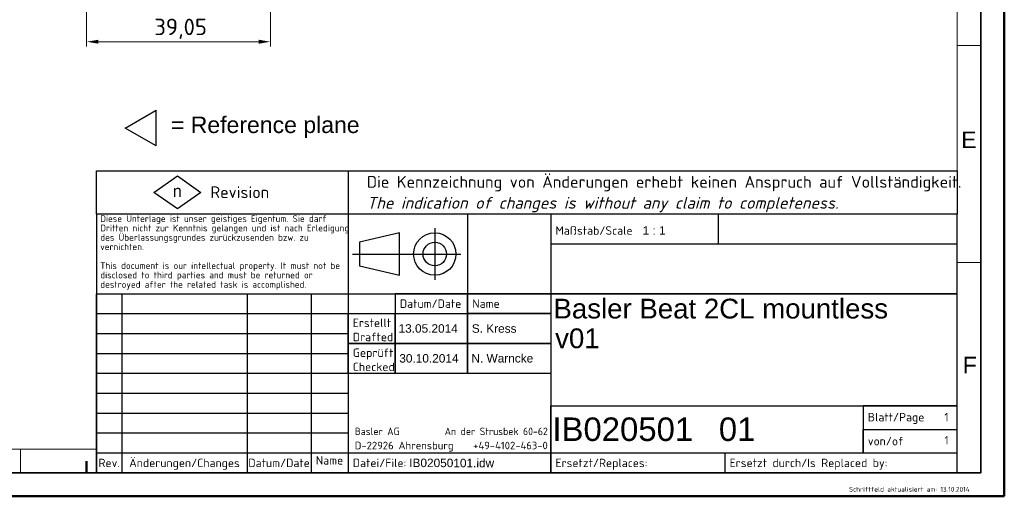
# Model space of a CAD drawing. Header units: millimetres. Extents: x 0 to 420, y 0 to 297.
# Tile 15 of 33: x 211 to 420, y 0 to 101. Entities that reach past the tile are written whole.
import ezdxf
from ezdxf.enums import TextEntityAlignment as Align

# ---------------------------------------------------------------- set-up
doc = ezdxf.new("R2010")
doc.units = ezdxf.units.MM
doc.layers.get('0').update_dxf_attribs({"lineweight": 25})
for name, color, linetype, lineweight in [('001', 7, 'Continuous', 50), ('Bemaßung (ISO)', 7, 'Continuous', 18), ('RAHM2', 7, 'Continuous', 25), ('RAHM3', 7, 'Continuous', 25), ('Rahmen (ISO)', 7, 'Continuous', 70), ('Skizziergeometrie (ISO)', 7, 'Continuous', 25), ('Symbol (ISO)', 7, 'Continuous', 18), ('Symbole(DIN) 2', 7, 'Continuous', 25), ('Titel (ISO)', 7, 'Continuous', 35)]:
    doc.layers.add(name, color=color, linetype=linetype, lineweight=lineweight)
doc.layers.add('Skizziergeometrie (ISO) rot', color=1, linetype='Continuous', lineweight=25, true_color=0xff0000)
doc.layers.add('Symbole(DIN)', color=3, linetype='Continuous', lineweight=25, true_color=0x00ff00)
doc.styles.add('Aktuell-DIN', font='arial.ttf')
doc.styles.add('Notiztext (DIN)', font='isocpeur.ttf')
doc.styles.get("Standard").update_dxf_attribs({"font": 'isocpeur.ttf'})
doc.styles.add('Textstil17', font='isocpeur.ttf', dxfattribs={"width": 1.030042})
doc.styles.add('Textstil19', font='isocpeur.ttf', dxfattribs={"width": 0.963071})
doc.styles.add('Textstil32', font='arial.ttf')
doc.styles.add('Textstil35', font='arial.ttf')
doc.styles.add('Textstil38', font='arial.ttf')
doc.styles.add('Textstil70', font='arial.ttf', dxfattribs={"width": 0.85})
doc.styles.add('Textstil73', font='arial.ttf', dxfattribs={"width": 0.8})
doc.styles.add('Textstil76', font='arial.ttf', dxfattribs={"width": 0.6})
doc.styles.add('Textstil80', font='arial.ttf', dxfattribs={"width": 0.6})
doc.styles.add('Textstil81', font='arial.ttf')
doc.styles.add('Textstil88', font='isocpeur.ttf')
doc.styles.add('Textstil89', font='arial.ttf')
doc.styles.add('Textstil90', font='isocpeur.ttf', dxfattribs={"width": 0.8})
doc.styles.add('Textstil91', font='isocpeur.ttf')
doc.dimstyles.new('Standard (DIN)', dxfattribs={"dimtxt": 3.5, "dimasz": 2.5, "dimexe": 1, "dimexo": 0, "dimgap": 0.7, "dimtad": 1, "dimtoh": 1, "dimrnd": 1e-08, "dimtxsty": 'Notiztext (DIN)', "dimcen": 0.09, "dimdle": 10, "dimclrd": 256, "dimclre": 256, "dimclrt": 256, "dimazin": 2, "dimtfac": 0.514286, "dimtdec": 4, "dimtmove": 0, "dimatfit": 3, "dimfxl": 1, "dimtolj": 1, "dimlwd": -1, "dimlwe": -1, "dimarcsym": 0})

# ---------------------------------------------------------------- blocks, each defined once
blk = doc.blocks.new('Spezielle Angaben')
at = {"layer": 'Skizziergeometrie (ISO)'}
for p, q in [((0, 0), (6.58, 3.8)), ((6.58, -3.8), (6.58, 3.8)), ((6.58, -3.8), (0, 0))]:
    blk.add_line(p, q, dxfattribs=at)
at = {"layer": 'Symbole(DIN) 2', "color": 7, "style": 'Aktuell-DIN'}
blk.add_attdef('Angaben:', text='', height=3.5, dxfattribs=at).set_placement((10, 2.5), align=Align.TOP_LEFT)
at = {"layer": 'Symbole(DIN) 2', "color": 7, "style": 'Textstil35'}
blk.add_attdef('Position:', text='', height=2.5, dxfattribs=at).set_placement((2.5, 0), align=Align.MIDDLE_LEFT)
blk = doc.blocks.new('*D42')
at = {"layer": 'Bemaßung (ISO)', "transparency": 16777216}
for p, q in [((264.08, 125.8), (264.08, 95.63)), ((225.03, 123.03), (225.03, 95.63)), ((227.53, 96.63), (261.58, 96.63))]:
    blk.add_line(p, q, dxfattribs=at)
for points in [[(227.53, 97.05), (227.53, 96.21), (225.03, 96.63)], [(261.58, 97.05), (261.58, 96.21), (264.08, 96.63)]]:
    blk.add_solid(points, dxfattribs=at)
at = {"layer": 'Defpoints', "color": 0, "transparency": 16777216}
for p in [(264.08, 125.8), (225.03, 123.03), (264.08, 96.63)]:
    blk.add_point(p, dxfattribs=at)
at = {"layer": 'Bemaßung (ISO)', "transparency": 16777216, "insert": (239.4, 101.53), "char_height": 3.5, "attachment_point": 1, "style": 'Notiztext (DIN)'}
blk.add_mtext('\\A1;39,05', dxfattribs=at)
blk = doc.blocks.new('*D46')
at = {"layer": 'Bemaßung (ISO)', "transparency": 16777216}
for p, q in [((328.11, 136.85), (328.29, 136.85)), ((328.2, 136.76), (328.2, 136.94)), ((311.26, 112.7), (326.02, 133.74)), ((268.72, 112.7), (311.26, 112.7))]:
    blk.add_line(p, q, dxfattribs=at)
blk.add_solid([(325.68, 133.98), (326.36, 133.5), (327.46, 135.79)], dxfattribs=at)
at = {"layer": 'Defpoints', "color": 0, "transparency": 16777216}
for p in [(328.95, 137.92), (327.46, 135.79)]:
    blk.add_point(p, dxfattribs=at)
at = {"layer": 'Bemaßung (ISO)', "transparency": 16777216, "insert": (268.72, 117.95), "char_height": 3.5, "attachment_point": 1, "style": 'Notiztext (DIN)'}
blk.add_mtext('\\A1; 4x M2,5; 3,3 deep', dxfattribs=at)
blk = doc.blocks.new('*D47')
at = {"layer": 'Bemaßung (ISO)', "transparency": 16777216}
for p, q in [((328.58, 127.17), (328.76, 127.17)), ((328.67, 127.08), (328.67, 127.26)), ((309.88, 103.45), (325.88, 123.65)), ((270.66, 103.45), (309.88, 103.45))]:
    blk.add_line(p, q, dxfattribs=at)
blk.add_solid([(325.55, 123.9), (326.21, 123.39), (327.43, 125.61)], dxfattribs=at)
at = {"layer": 'Defpoints', "color": 0, "transparency": 16777216}
for p in [(329.92, 128.74), (327.43, 125.61)]:
    blk.add_point(p, dxfattribs=at)
at = {"layer": 'Bemaßung (ISO)', "transparency": 16777216, "insert": (270.66, 108.7), "char_height": 3.5, "attachment_point": 1, "style": 'Notiztext (DIN)'}
blk.add_mtext('\\A1; 4x M4; 6,3 deep', dxfattribs=at)
blk = doc.blocks.new('Ränder Basler-A3')
at = {"layer": '001'}
for p, q in [((420, 297), (420, 0)), ((225, 7.5), (225, 5)), ((420, 0), (0, 0))]:
    blk.add_line(p, q, dxfattribs=at)
at = {"layer": '001', "color": 7, "linetype": 'Continuous', "lineweight": 35}
for p, q in [((415, 292), (415, 5)), ((415, 5), (5, 5))]:
    blk.add_line(p, q, dxfattribs=at)
at = {"layer": '001', "color": 7, "linetype": 'Continuous', "lineweight": 18}
for p, q in [((410, 287), (410, 5)), ((227, 10), (10, 10)), ((211, 10), (211, 5))]:
    blk.add_line(p, q, dxfattribs=at)
at = {"layer": 'Rahmen (ISO)', "color": 7, "linetype": 'Continuous', "lineweight": 18}
for p, q in [((415, 95.83), (410, 95.83)), ((415, 49.67), (410, 49.67))]:
    blk.add_line(p, q, dxfattribs=at)
at = {"layer": 'Symbole(DIN)', "color": 250, "true_color": 0x3f3f3f, "char_height": 3.5, "attachment_point": 4, "style": 'Aktuell-DIN'}
for s, insert in [('\\fArial|b0|i0;E', (410.84, 75.79)), ('\\fArial|b0|i0;F', (411.17, 27.91))]:
    blk.add_mtext(s, dxfattribs=dict(at, insert=insert))
blk = doc.blocks.new('Schriftfelder Basler')
for p, q in [((-182.88, 54.99), (-182.88, 38.07)), ((0, 54.99), (-182.88, 54.99)), ((0, 0), (0, 54.99)), ((-182.88, 0), (-182.88, 4.23)), ((-182.88, 0), (-177.48, 0))]:
    blk.add_line(p, q)
at = {"layer": 'RAHM2'}
for p, q in [((-104.03, 54.99), (-104.03, 38.07)), ((-50.8, 54.99), (-50.8, 48.66)), ((-118.5, 51), (-127, 49)), ((-118.5, 42), (-118.5, 51)), ((-111, 52), (-111, 41)), ((-127, 49), (-127, 44)), ((-86.36, 48.66), (0, 48.66)), ((-128.5, 46.5), (-105.5, 46.5)), ((-127, 44), (-118.5, 42)), ((-177.48, 38.07), (-177.48, 0)), ((-150.88, 38.07), (-150.88, 0)), ((-137.28, 38.07), (-137.28, 0)), ((-119.43, 38.07), (-119.43, 33.84)), ((-182.88, 33.84), (-104.03, 33.84)), ((-182.88, 29.61), (-129.43, 29.61)), ((-182.88, 25.38), (-129.43, 25.38)), ((-182.88, 21.15), (-129.43, 21.15)), ((-129.43, 21.15), (-86.36, 21.15)), ((-182.88, 16.92), (-129.43, 16.92)), ((-182.88, 12.69), (-129.43, 12.69)), ((-20, 14.23), (-20, 9.23)), ((-182.88, 8.46), (-129.43, 8.46)), ((-20, 9.23), (0, 9.23)), ((-182.88, 4.23), (0, 4.23))]:
    blk.add_line(p, q, dxfattribs=at)
for radius in [4.5, 2.5]:
    blk.add_circle((-111, 46.5), radius, dxfattribs=at)
at = {"layer": 'RAHM3'}
for p, q in [((-182.88, 64.19), (0, 64.19)), ((-182.88, 54.99), (-182.88, 64.19)), ((-129.43, 64.19), (-129.43, 54.99)), ((0, 64.19), (0, 54.99)), ((0, 54.99), (-182.88, 54.99)), ((-129.43, 54.99), (-129.43, 33.84)), ((-86.36, 54.99), (-86.36, 14.23)), ((-182.88, 38.07), (-119.43, 38.07)), ((-129.43, 21.15), (-129.43, 0)), ((-86.36, 14.23), (-20, 14.23)), ((-49.36, 4.23), (-49.36, 0))]:
    blk.add_line(p, q, dxfattribs=at)
at = {"layer": 'Skizziergeometrie (ISO) rot'}
for p, q in [((-170.68, 59.59), (-165.68, 63.09)), ((-165.68, 63.09), (-160.68, 59.59)), ((-165.68, 56.09), (-170.68, 59.59)), ((-160.68, 59.59), (-165.68, 56.09))]:
    blk.add_line(p, q, dxfattribs=at)
at = {"layer": 'Titel (ISO)'}
for p, q in [((-182.88, 38.07), (-182.88, 0)), ((-119.43, 38.07), (-104.03, 38.07)), ((-104.03, 38.07), (-104.03, 21.15)), ((-104.03, 38.07), (-86.36, 38.07)), ((-86.36, 38.07), (0, 38.07)), ((-129.43, 33.84), (-129.43, 27.5)), ((-119.43, 33.84), (-119.43, 29.61)), ((-104.03, 33.84), (-86.36, 33.84)), ((-119.43, 29.61), (-119.43, 25.38)), ((-129.43, 27.5), (-86.36, 27.5)), ((-129.43, 27.5), (-129.43, 21.15)), ((-119.43, 25.38), (-119.43, 21.15)), ((-86.36, 14.23), (-86.36, 4.23)), ((-20, 14.23), (0, 14.23)), ((-20, 9.23), (-20, 4.23)), ((-86.36, 4.23), (-86.36, 0)), ((-177.48, 0), (-150.88, 0)), ((-150.88, 0), (-137.28, 0)), ((-137.28, 0), (-129.43, 0)), ((-129.43, 0), (0, 0))]:
    blk.add_line(p, q, dxfattribs=at)
at = {"layer": 'RAHM2', "style": 'Textstil88'}
for s, p in [('Maßstab/Scale', (-85.36, 50.6)), ('Datei/File:', (-128.43, 1.2)), ('Ersetzt/Replaces:', (-85.36, 1.2)), ('Ersetzt durch/Is Replaced by:', (-48.36, 1.2))]:
    blk.add_text(s, height=1.8, dxfattribs=at).set_placement(p)
for s, p in [('Datum/Date', (-118.43, 35.96)), ('Name', (-103.03, 35.96)), ('von/of', (-19, 6.73))]:
    blk.add_text(s, height=1.8, dxfattribs=at).set_placement(p, align=Align.MIDDLE_LEFT)
at = {"layer": 'RAHM2'}
for s, style, width, p, p2 in [('Basler AG          An der Strusbek 60-62', 'Textstil19', 0.963346, (-128, 8), (-87, 8)), ('D-22926 Ahrensburg    +49-4102-463-0', 'Textstil17', 1.029117, (-128, 5), (-87, 5))]:
    blk.add_text(s, height=1.6, dxfattribs=dict(at, style=style, width=width)).set_placement(p, p2, align=Align.FIT)
at = {"layer": 'RAHM2', "style": 'Textstil88'}
for s, p in [('Rev.', (-180.18, 1.2)), ('Änderungen/Changes', (-164.18, 1.2)), ('Datum/Date', (-144.08, 1.2))]:
    blk.add_text(s, height=1.8, dxfattribs=at).set_placement(p, align=Align.CENTER)
blk.add_text('Name', height=1.8, dxfattribs=at).set_placement((-133.36, 1.2), align=Align.BOTTOM_CENTER)
at = {"layer": 'RAHM2', "char_height": 1.8, "attachment_point": 4}
for s, insert, width in [('\\fISOCPEUR|b0|i0;\\H1.8000;Erstellt\\PDrafted', (-128.43, 30.37), 9.4026), ('\\fISOCPEUR|b0|i0;\\H1.8000;Geprüft\\PChecked', (-128.43, 24.02), 8.6343)]:
    blk.add_mtext(s, dxfattribs=dict(at, insert=insert, width=width))
at = {"layer": 'Symbol (ISO)', "insert": (-125.43, 63.09), "char_height": 2.5, "attachment_point": 1, "line_spacing_factor": 1.068348, "style": 'Notiztext (DIN)'}
blk.add_mtext('\\fISOCPEUR|b0|i0;\\H2.5000;Die Kennzeichnung von Änderungen erhebt keinen Anspruch auf Vollständigkeit.\\P\\fISOCPEUR|b0|i1;\\H2.5000;The indication of changes is without any claim to completeness.', dxfattribs=at)
at = {"layer": 'Symbol (ISO)', "color": 7, "insert": (-158.68, 60.89), "char_height": 2.5, "attachment_point": 1, "style": 'Notiztext (DIN)'}
blk.add_mtext('\\fISOCPEUR|b0|i0;\\H2.5000;Revision', dxfattribs=at)
at = {"layer": 'Symbol (ISO)', "color": 1, "true_color": 0xff0000, "insert": (-166.68, 61.14), "char_height": 2.5, "attachment_point": 1, "style": 'Notiztext (DIN)'}
blk.add_mtext('\\fArial|b0|i0;\\H2.5000;n', dxfattribs=at)
at = {"layer": 'Titel (ISO)', "style": 'Textstil88'}
blk.add_text('Blatt/Page', height=1.8, dxfattribs=at).set_placement((-19, 12.73), align=Align.TOP_LEFT)
at = {"layer": 'Titel (ISO)', "insert": (-182.08, 46.82), "char_height": 1.4, "width": 52.7558, "attachment_point": 4, "line_spacing_factor": 0.857143, "style": 'Notiztext (DIN)'}
blk.add_mtext('\\fISOCPEUR|b0|i0;\\H1.4000;Diese Unterlage ist unser geistiges Eigentum. Sie darf Dritten nicht zur Kenntnis gelangen und ist nach Erledigung des Überlassungsgrundes zurückzusenden bzw. zu vernichten.\\P \\PThis document is our intellectual property. It must not be disclosed to third parties and must be returned or destroyed after the related task is accomplished.', dxfattribs=at)
at = {"layer": 'Titel (ISO)', "insert": (-116.43, 1.2), "char_height": 1.8, "width": 25.0175, "attachment_point": 7, "rotation": 359.8098, "style": 'Notiztext (DIN)'}
blk.add_mtext('\\fArial|b0|i0;\\H1.8000;IB02050101.idw', dxfattribs=at)
at = {"layer": 'Titel (ISO)', "color": 9, "true_color": 0xc0c0c0, "insert": (-23, -3), "char_height": 1, "attachment_point": 1, "style": 'Notiztext (DIN)'}
blk.add_mtext('\\fISOCPEUR|b0|i0;\\H1.0000;Schriftfeld aktualisiert am: 13.10.2014', dxfattribs=at)
at = {"layer": 'Titel (ISO)'}
for tag, p, height, style in [('FirstViewScale_001', (-66.85, 50.6), 1.8, 'Textstil89'), ('SPI_Zeichnungsname_001', (-85.79, 32.8), 4.2, 'Textstil81'), ('SPI_Anlagedatum_001', (-118.7, 29.78), 1.8, 'Textstil89'), ('SPI_Anleger_001', (-103.14, 29.77), 1.8, 'Textstil89'), ('SPI_Zeichnungsname_002', (-85.43, 26.49), 4.2, 'Textstil81'), ('SPI_Pruefdatum_001', (-118.54, 23.43), 1.8, 'Textstil89'), ('SPI_Pruefer_001', (-103.22, 23.44), 1.8, 'Textstil89'), ('Blattnummer_001', (-2.72, 10.94), 1.79, 'Textstil91'), ('SPI_Zeichnungsnr_001', (-86.01, 6.76), 5, 'Textstil32'), ('SPI_Version_001', (-50.65, 6.76), 5, 'Textstil32'), ('Anzahl_Blätter_001', (-2.72, 6.01), 1.8, 'Textstil88')]:
    blk.add_attdef(tag, p, '', height=height, dxfattribs=dict(at, style=style))
at = {"layer": 'Titel (ISO)', "style": 'Textstil88'}
for tag, p in [('SPI_Halbzeug1', (-85.36, 47.66)), ('SPI_Werkstoff', (-43.36, 47.66))]:
    blk.add_attdef(tag, text='', height=1.8, dxfattribs=at).set_placement(p, align=Align.TOP_LEFT)
at = {"layer": 'Titel (ISO)'}
for tag, height, style, width, p in [('SPI_Halbzeug2', 1.8, 'Textstil90', 0.8, (-85.36, 39.07)), ('8SPI_Aenderung', 1.5, 'Textstil80', 0.6, (-176.98, 34.34)), ('8SPI_Pruefdatum', 2, 'Textstil73', 0.8, (-150.38, 34.34)), ('8SPI_Pruefer', 2, 'Textstil76', 0.6, (-136.78, 34.34)), ('7SPI_Aenderung', 1.5, 'Textstil80', 0.6, (-176.98, 30.11)), ('7SPI_Pruefdatum', 2, 'Textstil73', 0.8, (-150.38, 30.11)), ('7SPI_Pruefer', 2, 'Textstil76', 0.6, (-136.78, 30.11)), ('6SPI_Aenderung', 1.5, 'Textstil80', 0.6, (-176.98, 25.88)), ('6SPI_Pruefdatum', 2, 'Textstil73', 0.8, (-150.38, 25.88)), ('6SPI_Pruefer', 2, 'Textstil76', 0.6, (-136.78, 25.88)), ('5SPI_Aenderung', 1.5, 'Textstil80', 0.6, (-176.98, 21.65)), ('5SPI_Pruefdatum', 2, 'Textstil73', 0.8, (-150.38, 21.65)), ('5SPI_Pruefer', 2, 'Textstil76', 0.6, (-136.78, 21.65)), ('4SPI_Aenderung', 1.5, 'Textstil80', 0.6, (-176.98, 17.42)), ('4SPI_Pruefdatum', 2, 'Textstil73', 0.8, (-150.38, 17.42)), ('4SPI_Pruefer', 2, 'Textstil76', 0.6, (-136.78, 17.42)), ('3SPI_Aenderung', 1.5, 'Textstil80', 0.6, (-176.98, 13.19)), ('3SPI_Pruefdatum', 2, 'Textstil70', 0.85, (-150.38, 13.19)), ('3SPI_Pruefer', 2, 'Textstil76', 0.6, (-136.78, 13.19)), ('2SPI_Aenderung', 1.5, 'Textstil80', 0.6, (-176.98, 8.96)), ('2SPI_Pruefdatum', 2, 'Textstil73', 0.8, (-150.38, 8.96)), ('2SPI_Pruefer', 2, 'Textstil76', 0.6, (-136.78, 8.96)), ('1SPI_Aenderung', 1.5, 'Textstil80', 0.6, (-176.98, 4.73)), ('1SPI_Pruefdatum', 2, 'Textstil73', 0.8, (-150.38, 4.73)), ('1SPI_Pruefer', 2, 'Textstil76', 0.6, (-136.78, 4.73))]:
    blk.add_attdef(tag, text='', height=height, dxfattribs=dict(at, style=style, width=width)).set_placement(p, align=Align.BOTTOM_LEFT)
at = {"layer": 'Titel (ISO)', "style": 'Textstil38'}
for tag, p in [('8SPI_Revision', (-180.18, 34.34)), ('7SPI_Revision', (-180.18, 30.11)), ('6SPI_Revision', (-180.18, 25.88)), ('5SPI_Revision', (-180.18, 21.65)), ('4SPI_Revision', (-180.18, 17.42)), ('3SPI_Revision', (-180.18, 13.19)), ('2SPI_Revision', (-180.18, 8.96)), ('1SPI_Revision', (-180.18, 4.73))]:
    blk.add_attdef(tag, text='', height=2, dxfattribs=at).set_placement(p, align=Align.BOTTOM_CENTER)
at = {"layer": 'Titel (ISO)'}
for tag, height, style, p in [('SPI_Unterbenennung', 3.5, 'Notiztext (DIN)', (-85.36, 15.23)), ('SPI_Ersatz_fuer', 1.8, 'Textstil89', (-64.86, 1.2)), ('SPI_Ersetzt_durch', 1.8, 'Textstil89', (-14.36, 1.2))]:
    blk.add_attdef(tag, text='', height=height, dxfattribs=dict(at, style=style)).set_placement(p, align=Align.BOTTOM_LEFT)

msp = doc.modelspace()

# ---------------------------------------------------------------- block references
msp.add_blockref('Ränder Basler-A3', (0, 0))
ref = msp.add_blockref('Spezielle Angaben', (233.2077, 78.281))
ref.add_attrib('Angaben:_001', '= Reference plane', (242.9356, 77.2213), dxfattribs={"layer": 'Symbole(DIN) 2', "color": 7, "height": 3.5, "style": 'Aktuell-DIN'})
msp.add_blockref('Schriftfelder Basler', (410, 5)).add_auto_attribs({'SPI_Zeichnungsname_001': 'Basler Beat 2CL mountless', 'SPI_Zeichnungsnr_001': 'IB020501', 'FirstViewScale_001': '1 : 1', 'SPI_Anlagedatum_001': '13.05.2014', 'SPI_Anleger_001': 'S. Kress', 'SPI_Pruefdatum_001': '30.10.2014', 'SPI_Pruefer_001': 'N. Warncke', 'SPI_Version_001': '01', 'Anzahl_Blätter_001': '1', 'Blattnummer_001': '1', 'SPI_Zeichnungsname_002': 'v01'})

# ---------------------------------------------------------------- dimensions: what is measured, and where the dimension line sits
at = {"layer": 'Bemaßung (ISO)'}
for p1, p2, text, picture, middle in [((328.9505, 137.9188), (327.4571, 135.7905), ' 4x M2,5; 3,3 deep', '*D46', (288.5813, 112.7045)), ((329.9151, 128.7411), (327.4315, 125.6055), ' 4x M4; 6,3 deep', '*D47', (288.863, 103.4452))]:
    dim = msp.add_diameter_dim_2p(p1=p1, p2=p2, text=text, dimstyle='Standard (DIN)', override={"dimtih": 1, "dimdec": 2, "dimlfac": 1, "dimtp": 0, "dimtm": 0, "dimtdec": 4, "dimtofl": 0}, dxfattribs=at)
    dim.commit()
    dim.dimension.update_dxf_attribs({"geometry": picture, "text_midpoint": middle, "dimtype": 163})
dim = msp.add_linear_dim(base=(264.0782, 96.6291), p1=(225.0282, 123.0325), p2=(264.0782, 125.7951), dimstyle='Standard (DIN)', override={"dimtoh": 0, "dimdec": 2, "dimtp": 0, "dimtm": 0, "dimtdec": 4, "dimtofl": 0, "dimatfit": 1}, dxfattribs=at)
dim.commit()
dim.dimension.update_dxf_attribs({"geometry": '*D42', "text_midpoint": (244.5632, 96.6291), "dimtype": 160})

doc.saveas('drawing.dxf')
